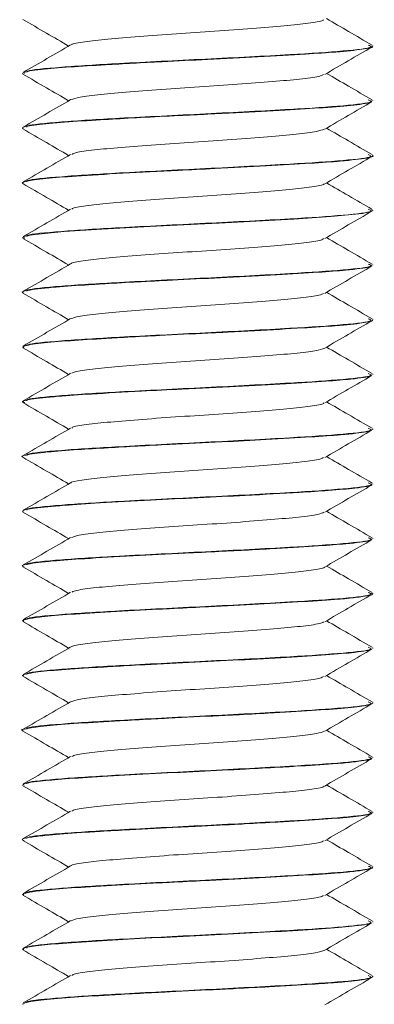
# Model space of a CAD drawing. Header units: millimetres. Extents: x 365 to 1993, y -46 to 1838.
# Tile 43 of 50: x 1859 to 1867, y 1093 to 1115. Entities that reach past the tile are written whole.
import ezdxf

# ---------------------------------------------------------------- set-up
doc = ezdxf.new("R2010")
doc.units = ezdxf.units.MM

msp = doc.modelspace()

# ---------------------------------------------------------------- linework, layer by layer
at = {"color": 7, "linetype": 'Continuous', "lineweight": 15}
for p, q in [((1867.042, 1114.508), (1867.042, 1114.518)), ((1859.042, 1113.893), (1859.042, 1113.883)), ((1867.042, 1113.258), (1867.042, 1113.268)), ((1859.042, 1112.643), (1859.042, 1112.633)), ((1867.042, 1112.008), (1867.042, 1112.018)), ((1859.042, 1111.393), (1859.042, 1111.383)), ((1867.042, 1110.758), (1867.042, 1110.768)), ((1859.042, 1110.143), (1859.042, 1110.133)), ((1867.042, 1109.508), (1867.042, 1109.518)), ((1859.042, 1108.893), (1859.042, 1108.883)), ((1867.042, 1108.258), (1867.042, 1108.268)), ((1859.042, 1107.643), (1859.042, 1107.633)), ((1867.042, 1107.008), (1867.042, 1107.018)), ((1859.042, 1106.393), (1859.042, 1106.383)), ((1867.042, 1105.758), (1867.042, 1105.768)), ((1859.042, 1105.143), (1859.042, 1105.133)), ((1867.042, 1104.508), (1867.042, 1104.518)), ((1859.042, 1103.893), (1859.042, 1103.883)), ((1867.042, 1103.258), (1867.042, 1103.268)), ((1859.042, 1102.643), (1859.042, 1102.633)), ((1867.042, 1102.008), (1867.042, 1102.018)), ((1859.042, 1101.393), (1859.042, 1101.383)), ((1867.042, 1100.758), (1867.042, 1100.768)), ((1859.042, 1100.143), (1859.042, 1100.133)), ((1867.042, 1099.508), (1867.042, 1099.518)), ((1859.042, 1098.893), (1859.042, 1098.883)), ((1867.042, 1098.258), (1867.042, 1098.268)), ((1859.042, 1097.643), (1859.042, 1097.633)), ((1867.042, 1097.008), (1867.042, 1097.018)), ((1859.042, 1096.393), (1859.042, 1096.383)), ((1867.042, 1095.758), (1867.042, 1095.768)), ((1859.042, 1095.143), (1859.042, 1095.133)), ((1867.042, 1094.508), (1867.042, 1094.518)), ((1859.042, 1093.893), (1859.042, 1093.883)), ((1867.042, 1093.258), (1867.042, 1093.268)), ((1859.042, 1092.643), (1859.042, 1092.633))]:
    msp.add_line(p, q, dxfattribs=at)
at = {"color": 7, "linetype": 'Continuous', "lineweight": 15, "flags": 128}
msp.add_lwpolyline([(1859.089, 1110.119), (1859.065, 1110.153), (1859.107, 1110.168), (1859.138, 1110.176), (1859.157, 1110.18), (1859.167, 1110.182), (1859.169, 1110.183), (1859.171, 1110.183), (1859.171, 1110.183), (1859.171, 1110.183), (1859.171, 1110.183), (1859.171, 1110.183), (1859.171, 1110.183), (1859.171, 1110.183), (1859.171, 1110.183), (1859.172, 1110.183), (1859.188, 1110.186), (1859.218, 1110.192), (1859.332, 1110.209), (1859.997, 1110.274), (1860.854, 1110.329), (1861.952, 1110.391), (1863.04, 1110.445), (1863.533, 1110.469), (1864.096, 1110.498), (1865.241, 1110.562), (1866.085, 1110.617), (1866.808, 1110.689), (1867.031, 1110.744), (1867.017, 1110.758)], dxfattribs=at)
at = {"color": 7, "linetype": 'Continuous', "lineweight": 15}
for points, knots in [([(1859.051, 1115.12), (1859.231, 1115.016), (1859.579, 1114.813), (1859.928, 1114.611), (1860.097, 1114.513)], [0, 0, 0, 0, 0.516739, 1, 1, 1, 1]), ([(1865.918, 1115.114), (1865.914, 1115.108), (1865.898, 1115.081), (1865.6, 1115.031), (1865.05, 1114.974), (1864.301, 1114.913), (1863.442, 1114.85), (1862.543, 1114.794), (1861.694, 1114.731), (1860.96, 1114.671), (1860.439, 1114.612), (1860.169, 1114.566), (1860.162, 1114.542), (1860.161, 1114.539)], [0, 0, 0, 0, 0.035318, 0.141448, 0.245567, 0.350655, 0.456494, 0.560134, 0.666124, 0.770866, 0.875305, 0.981378, 1, 1, 1, 1]), ([(1867.029, 1114.533), (1866.849, 1114.637), (1866.502, 1114.839), (1866.154, 1115.04), (1865.987, 1115.138)], [0, 0, 0, 0, 0.517493, 1, 1, 1, 1]), ([(1860.142, 1114.539), (1859.962, 1114.434), (1859.602, 1114.225), (1859.241, 1114.016), (1859.061, 1113.912)], [0, 0, 0, 0, 0.4995899, 1, 1, 1, 1]), ([(1859.085, 1113.883), (1859.076, 1113.892), (1859.045, 1113.922), (1859.402, 1113.974), (1860.07, 1114.032), (1861.01, 1114.09), (1862.105, 1114.15), (1863.316, 1114.208), (1864.462, 1114.266), (1865.468, 1114.325), (1866.294, 1114.379), (1866.828, 1114.437), (1867.07, 1114.481), (1867.024, 1114.504), (1867.016, 1114.508)], [0, 0, 0, 0, 0.043969, 0.1484505, 0.2414665, 0.3240326, 0.4349639, 0.5179622, 0.6118321, 0.7112121, 0.7896251, 0.8880408, 0.9809385, 1, 1, 1, 1]), ([(1866.939, 1114.534), (1866.978, 1114.519), (1867.086, 1114.475), (1866.452, 1114.399), (1865.139, 1114.312), (1863.234, 1114.214), (1861.278, 1114.118), (1859.866, 1114.03), (1859.133, 1113.96), (1859.142, 1113.922), (1859.144, 1113.913)], [0, 0, 0, 0, 0.076374, 0.215324, 0.351889, 0.514584, 0.676368, 0.813283, 0.952054, 1, 1, 1, 1]), ([(1865.946, 1113.864), (1866.126, 1113.969), (1866.485, 1114.177), (1866.845, 1114.386), (1867.025, 1114.49)], [0, 0, 0, 0, 0.499752, 1, 1, 1, 1]), ([(1859.051, 1113.87), (1859.231, 1113.766), (1859.579, 1113.563), (1859.928, 1113.361), (1860.097, 1113.263)], [0, 0, 0, 0, 0.516739, 1, 1, 1, 1]), ([(1865.917, 1113.865), (1865.897, 1113.852), (1865.847, 1113.82), (1865.472, 1113.765), (1864.862, 1113.708), (1864.076, 1113.646), (1863.198, 1113.585), (1862.304, 1113.527), (1861.479, 1113.463), (1860.8, 1113.406), (1860.315, 1113.346), (1860.203, 1113.307), (1860.149, 1113.288)], [0, 0, 0, 0, 0.064594, 0.170323, 0.273685, 0.379157, 0.48406, 0.587794, 0.693624, 0.797237, 0.902287, 1, 1, 1, 1]), ([(1867.029, 1113.283), (1866.849, 1113.387), (1866.502, 1113.589), (1866.154, 1113.79), (1865.987, 1113.888)], [0, 0, 0, 0, 0.517493, 1, 1, 1, 1]), ([(1860.142, 1113.289), (1859.962, 1113.184), (1859.602, 1112.975), (1859.241, 1112.766), (1859.061, 1112.662)], [0, 0, 0, 0, 0.4995899, 1, 1, 1, 1]), ([(1866.939, 1113.284), (1866.978, 1113.269), (1867.086, 1113.225), (1866.452, 1113.149), (1865.139, 1113.062), (1863.234, 1112.964), (1861.278, 1112.868), (1859.866, 1112.78), (1859.133, 1112.71), (1859.142, 1112.672), (1859.144, 1112.663)], [0, 0, 0, 0, 0.076374, 0.215324, 0.351889, 0.514584, 0.676368, 0.813283, 0.952054, 1, 1, 1, 1]), ([(1859.057, 1112.633), (1859.052, 1112.635), (1859.011, 1112.656), (1859.222, 1112.699), (1859.751, 1112.759), (1860.363, 1112.799), (1860.793, 1112.826), (1861.151, 1112.847), (1861.763, 1112.882), (1862.749, 1112.932), (1863.904, 1112.986), (1865.039, 1113.049), (1865.977, 1113.106), (1866.676, 1113.165), (1867.026, 1113.219), (1867.016, 1113.249), (1867.014, 1113.258)], [0, 0, 0, 0, 0.011804, 0.103423, 0.202847, 0.292959, 0.306901, 0.330376, 0.394572, 0.467133, 0.570491, 0.666452, 0.754987, 0.850864, 0.954823, 1, 1, 1, 1]), ([(1865.946, 1112.614), (1866.126, 1112.719), (1866.485, 1112.927), (1866.845, 1113.136), (1867.025, 1113.24)], [0, 0, 0, 0, 0.499752, 1, 1, 1, 1]), ([(1859.051, 1112.62), (1859.231, 1112.516), (1859.579, 1112.313), (1859.928, 1112.111), (1860.097, 1112.013)], [0, 0, 0, 0, 0.516739, 1, 1, 1, 1]), ([(1865.936, 1112.615), (1865.89, 1112.597), (1865.791, 1112.559), (1865.327, 1112.499), (1864.662, 1112.442), (1863.845, 1112.378), (1862.953, 1112.32), (1862.071, 1112.26), (1861.276, 1112.197), (1860.65, 1112.14), (1860.256, 1112.085), (1860.195, 1112.051), (1860.171, 1112.039)], [0, 0, 0, 0, 0.094235, 0.199513, 0.302979, 0.408785, 0.512765, 0.617397, 0.723021, 0.826357, 0.931987, 1, 1, 1, 1]), ([(1867.029, 1112.033), (1866.849, 1112.137), (1866.502, 1112.339), (1866.154, 1112.54), (1865.987, 1112.638)], [0, 0, 0, 0, 0.517493, 1, 1, 1, 1]), ([(1859.055, 1111.37), (1859.053, 1111.371), (1859.015, 1111.38), (1859.052, 1111.398), (1859.153, 1111.437), (1859.52, 1111.487), (1860.269, 1111.545), (1861.312, 1111.607), (1862.435, 1111.666), (1863.562, 1111.72), (1864.621, 1111.775), (1865.601, 1111.833), (1866.433, 1111.889), (1866.891, 1111.949), (1867.085, 1111.989), (1867.034, 1112.006), (1867.03, 1112.008)], [0, 0, 0, 0, 0.002752, 0.045536, 0.091129, 0.184347, 0.272586, 0.373098, 0.475974, 0.541053, 0.635803, 0.728134, 0.80751, 0.917631, 0.993829, 1, 1, 1, 1]), ([(1860.142, 1112.039), (1859.962, 1111.934), (1859.602, 1111.725), (1859.241, 1111.516), (1859.061, 1111.412)], [0, 0, 0, 0, 0.49959, 1, 1, 1, 1]), ([(1866.939, 1112.034), (1866.978, 1112.019), (1867.086, 1111.975), (1866.452, 1111.899), (1865.139, 1111.812), (1863.234, 1111.714), (1861.278, 1111.618), (1859.866, 1111.53), (1859.133, 1111.46), (1859.142, 1111.422), (1859.144, 1111.413)], [0, 0, 0, 0, 0.076374, 0.215324, 0.351889, 0.514584, 0.676368, 0.813283, 0.952054, 1, 1, 1, 1]), ([(1865.946, 1111.364), (1866.126, 1111.469), (1866.485, 1111.677), (1866.845, 1111.886), (1867.025, 1111.99)], [0, 0, 0, 0, 0.499752, 1, 1, 1, 1]), ([(1859.051, 1111.37), (1859.231, 1111.266), (1859.579, 1111.063), (1859.928, 1110.861), (1860.097, 1110.763)], [0, 0, 0, 0, 0.516739, 1, 1, 1, 1]), ([(1865.93, 1111.364), (1865.93, 1111.361), (1865.931, 1111.339), (1865.675, 1111.293), (1865.172, 1111.234), (1864.449, 1111.175), (1863.607, 1111.111), (1862.709, 1111.055), (1861.844, 1110.992), (1861.084, 1110.931), (1860.518, 1110.874), (1860.203, 1110.823), (1860.179, 1110.796), (1860.172, 1110.789)], [0, 0, 0, 0, 0.015317, 0.121299, 0.226055, 0.330481, 0.436559, 0.540258, 0.645938, 0.751274, 0.855195, 0.961328, 1, 1, 1, 1]), ([(1867.029, 1110.783), (1866.849, 1110.887), (1866.502, 1111.089), (1866.154, 1111.29), (1865.987, 1111.388)], [0, 0, 0, 0, 0.517493, 1, 1, 1, 1]), ([(1860.142, 1110.789), (1859.962, 1110.684), (1859.602, 1110.475), (1859.241, 1110.266), (1859.061, 1110.162)], [0, 0, 0, 0, 0.49959, 1, 1, 1, 1]), ([(1866.939, 1110.784), (1866.978, 1110.769), (1867.086, 1110.725), (1866.452, 1110.649), (1865.139, 1110.562), (1863.234, 1110.464), (1861.278, 1110.368), (1859.866, 1110.28), (1859.133, 1110.21), (1859.142, 1110.172), (1859.144, 1110.163)], [0, 0, 0, 0, 0.076374, 0.215323, 0.351889, 0.514584, 0.676368, 0.813283, 0.952054, 1, 1, 1, 1]), ([(1865.946, 1110.114), (1866.126, 1110.219), (1866.485, 1110.427), (1866.845, 1110.636), (1867.025, 1110.74)], [0, 0, 0, 0, 0.499752, 1, 1, 1, 1]), ([(1859.051, 1110.12), (1859.231, 1110.016), (1859.579, 1109.813), (1859.928, 1109.611), (1860.097, 1109.513)], [0, 0, 0, 0, 0.516739, 1, 1, 1, 1]), ([(1867.029, 1109.533), (1866.849, 1109.637), (1866.502, 1109.839), (1866.154, 1110.04), (1865.987, 1110.138)], [0, 0, 0, 0, 0.5174926, 1, 1, 1, 1]), ([(1865.915, 1110.114), (1865.908, 1110.106), (1865.883, 1110.078), (1865.562, 1110.026), (1864.992, 1109.969), (1864.231, 1109.907), (1863.365, 1109.845), (1862.467, 1109.788), (1861.626, 1109.725), (1860.905, 1109.666), (1860.406, 1109.607), (1860.154, 1109.562), (1860.153, 1109.541), (1860.153, 1109.539)], [0, 0, 0, 0, 0.044572, 0.150704, 0.254613, 0.359952, 0.465627, 0.569321, 0.675395, 0.779812, 0.884569, 0.990547, 1, 1, 1, 1]), ([(1859.076, 1108.87), (1859.063, 1108.874), (1858.999, 1108.895), (1859.159, 1108.937), (1859.622, 1108.999), (1860.292, 1109.045), (1860.936, 1109.085), (1861.433, 1109.113), (1861.871, 1109.137), (1862.202, 1109.154), (1862.795, 1109.184), (1863.743, 1109.228), (1864.857, 1109.288), (1865.785, 1109.344), (1866.536, 1109.4), (1866.987, 1109.458), (1867.009, 1109.494), (1867.017, 1109.508)], [0, 0, 0, 0, 0.021488, 0.099099, 0.206918, 0.292026, 0.328839, 0.395282, 0.422068, 0.437121, 0.475659, 0.562786, 0.656202, 0.746733, 0.82432, 0.933144, 1, 1, 1, 1]), ([(1860.142, 1109.539), (1859.962, 1109.434), (1859.602, 1109.225), (1859.241, 1109.016), (1859.061, 1108.912)], [0, 0, 0, 0, 0.49959, 1, 1, 1, 1]), ([(1866.939, 1109.534), (1866.978, 1109.519), (1867.086, 1109.475), (1866.452, 1109.399), (1865.139, 1109.312), (1863.234, 1109.214), (1861.278, 1109.118), (1859.866, 1109.03), (1859.133, 1108.96), (1859.142, 1108.922), (1859.144, 1108.913)], [0, 0, 0, 0, 0.076374, 0.215324, 0.351889, 0.514584, 0.676368, 0.813283, 0.952054, 1, 1, 1, 1]), ([(1865.946, 1108.864), (1866.126, 1108.969), (1866.485, 1109.177), (1866.845, 1109.386), (1867.025, 1109.49)], [0, 0, 0, 0, 0.499752, 1, 1, 1, 1]), ([(1859.051, 1108.87), (1859.231, 1108.766), (1859.579, 1108.563), (1859.928, 1108.361), (1860.097, 1108.263)], [0, 0, 0, 0, 0.516739, 1, 1, 1, 1]), ([(1865.92, 1108.865), (1865.894, 1108.851), (1865.83, 1108.817), (1865.428, 1108.76), (1864.8, 1108.703), (1864.004, 1108.64), (1863.121, 1108.58), (1862.23, 1108.522), (1861.414, 1108.458), (1860.751, 1108.401), (1860.296, 1108.342), (1860.201, 1108.305), (1860.158, 1108.288)], [0, 0, 0, 0, 0.073921, 0.179545, 0.28288, 0.388503, 0.49314, 0.597116, 0.702922, 0.80639, 0.91167, 1, 1, 1, 1]), ([(1867.029, 1108.283), (1866.849, 1108.387), (1866.502, 1108.589), (1866.154, 1108.79), (1865.987, 1108.888)], [0, 0, 0, 0, 0.517493, 1, 1, 1, 1]), ([(1859.07, 1107.62), (1859.061, 1107.633), (1859.039, 1107.667), (1859.403, 1107.725), (1860.073, 1107.782), (1860.707, 1107.821), (1861.17, 1107.848), (1861.567, 1107.871), (1862.277, 1107.909), (1863.065, 1107.947), (1863.791, 1107.981), (1864.546, 1108.021), (1865.42, 1108.072), (1866.279, 1108.127), (1866.841, 1108.187), (1867.047, 1108.232), (1867.034, 1108.254), (1867.032, 1108.258)], [0, 0, 0, 0, 0.066704, 0.166683, 0.257079, 0.338928, 0.354824, 0.382454, 0.442487, 0.52894, 0.564996, 0.613605, 0.711016, 0.792718, 0.891804, 0.982273, 1, 1, 1, 1]), ([(1860.142, 1108.289), (1859.962, 1108.184), (1859.602, 1107.975), (1859.241, 1107.766), (1859.061, 1107.662)], [0, 0, 0, 0, 0.49959, 1, 1, 1, 1]), ([(1866.939, 1108.284), (1866.978, 1108.269), (1867.086, 1108.225), (1866.452, 1108.149), (1865.139, 1108.062), (1863.234, 1107.964), (1861.278, 1107.868), (1859.866, 1107.78), (1859.133, 1107.71), (1859.142, 1107.672), (1859.144, 1107.663)], [0, 0, 0, 0, 0.076374, 0.215324, 0.351889, 0.514584, 0.676368, 0.813283, 0.952054, 1, 1, 1, 1]), ([(1865.946, 1107.614), (1866.126, 1107.719), (1866.485, 1107.927), (1866.845, 1108.136), (1867.025, 1108.24)], [0, 0, 0, 0, 0.499752, 1, 1, 1, 1]), ([(1859.051, 1107.62), (1859.231, 1107.516), (1859.579, 1107.313), (1859.928, 1107.111), (1860.097, 1107.013)], [0, 0, 0, 0, 0.516739, 1, 1, 1, 1]), ([(1865.946, 1107.616), (1865.888, 1107.595), (1865.772, 1107.555), (1865.278, 1107.494), (1864.596, 1107.436), (1863.77, 1107.373), (1862.876, 1107.315), (1861.999, 1107.254), (1861.214, 1107.192), (1860.606, 1107.135), (1860.239, 1107.081), (1860.191, 1107.05), (1860.173, 1107.039)], [0, 0, 0, 0, 0.103293, 0.208382, 0.312029, 0.417903, 0.521663, 0.626608, 0.732116, 0.835514, 0.94128, 1, 1, 1, 1]), ([(1867.029, 1107.033), (1866.849, 1107.137), (1866.502, 1107.339), (1866.154, 1107.54), (1865.987, 1107.638)], [0, 0, 0, 0, 0.517493, 1, 1, 1, 1]), ([(1859.094, 1106.369), (1859.072, 1106.378), (1859.011, 1106.403), (1859.238, 1106.451), (1859.759, 1106.51), (1860.644, 1106.568), (1861.638, 1106.625), (1862.779, 1106.683), (1863.93, 1106.737), (1865.071, 1106.801), (1865.966, 1106.855), (1866.649, 1106.913), (1867.022, 1106.965), (1867.009, 1106.998), (1867.004, 1107.008)], [0, 0, 0, 0, 0.0434664, 0.1202479, 0.2241325, 0.3082347, 0.4090922, 0.4832491, 0.5795557, 0.6749843, 0.7665633, 0.8434235, 0.9501913, 1, 1, 1, 1]), ([(1860.142, 1107.039), (1859.962, 1106.934), (1859.602, 1106.725), (1859.241, 1106.516), (1859.061, 1106.412)], [0, 0, 0, 0, 0.49959, 1, 1, 1, 1]), ([(1866.939, 1107.034), (1866.978, 1107.019), (1867.086, 1106.975), (1866.452, 1106.899), (1865.139, 1106.812), (1863.234, 1106.714), (1861.278, 1106.618), (1859.866, 1106.53), (1859.133, 1106.46), (1859.142, 1106.422), (1859.144, 1106.413)], [0, 0, 0, 0, 0.076374, 0.215323, 0.351889, 0.514584, 0.676368, 0.813283, 0.952054, 1, 1, 1, 1]), ([(1865.946, 1106.364), (1866.126, 1106.469), (1866.482, 1106.676), (1866.839, 1106.882), (1867.016, 1106.985)], [0, 0, 0, 0, 0.503811, 1, 1, 1, 1]), ([(1859.051, 1106.37), (1859.231, 1106.266), (1859.579, 1106.063), (1859.928, 1105.861), (1860.097, 1105.763)], [0, 0, 0, 0, 0.516739, 1, 1, 1, 1]), ([(1865.923, 1106.364), (1865.922, 1106.36), (1865.916, 1106.335), (1865.642, 1106.288), (1865.117, 1106.229), (1864.381, 1106.169), (1863.531, 1106.106), (1862.632, 1106.05), (1861.774, 1105.987), (1861.026, 1105.926), (1860.48, 1105.869), (1860.187, 1105.82), (1860.172, 1105.794), (1860.168, 1105.789)], [0, 0, 0, 0, 0.024499, 0.130572, 0.235016, 0.339759, 0.445751, 0.549388, 0.655231, 0.760317, 0.864443, 0.970573, 1, 1, 1, 1]), ([(1867.029, 1105.783), (1866.849, 1105.887), (1866.502, 1106.089), (1866.154, 1106.29), (1865.987, 1106.388)], [0, 0, 0, 0, 0.517493, 1, 1, 1, 1]), ([(1859.057, 1105.12), (1859.054, 1105.121), (1858.988, 1105.139), (1859.112, 1105.176), (1859.512, 1105.238), (1860.228, 1105.291), (1861.149, 1105.349), (1862.291, 1105.41), (1863.554, 1105.469), (1864.671, 1105.528), (1865.613, 1105.583), (1866.417, 1105.639), (1866.947, 1105.7), (1867.01, 1105.74), (1867.038, 1105.758)], [0, 0, 0, 0, 0.004184, 0.083074, 0.191024, 0.275775, 0.343502, 0.460375, 0.553419, 0.63553, 0.729444, 0.808561, 0.913689, 1, 1, 1, 1]), ([(1860.142, 1105.789), (1859.962, 1105.684), (1859.602, 1105.475), (1859.241, 1105.266), (1859.061, 1105.162)], [0, 0, 0, 0, 0.49959, 1, 1, 1, 1]), ([(1866.939, 1105.784), (1866.978, 1105.769), (1867.086, 1105.725), (1866.452, 1105.649), (1865.139, 1105.562), (1863.234, 1105.464), (1861.278, 1105.368), (1859.866, 1105.28), (1859.133, 1105.21), (1859.142, 1105.172), (1859.144, 1105.163)], [0, 0, 0, 0, 0.076374, 0.215324, 0.351889, 0.514584, 0.676368, 0.813283, 0.952054, 1, 1, 1, 1]), ([(1865.946, 1105.114), (1866.126, 1105.219), (1866.485, 1105.427), (1866.845, 1105.636), (1867.025, 1105.74)], [0, 0, 0, 0, 0.499752, 1, 1, 1, 1]), ([(1859.051, 1105.12), (1859.231, 1105.016), (1859.579, 1104.813), (1859.928, 1104.611), (1860.097, 1104.513)], [0, 0, 0, 0, 0.51674, 1, 1, 1, 1]), ([(1865.915, 1105.114), (1865.902, 1105.104), (1865.867, 1105.074), (1865.522, 1105.021), (1864.933, 1104.964), (1864.16, 1104.902), (1863.288, 1104.84), (1862.391, 1104.783), (1861.559, 1104.72), (1860.852, 1104.662), (1860.373, 1104.601), (1860.143, 1104.559), (1860.143, 1104.539), (1860.143, 1104.539)], [0, 0, 0, 0, 0.053859, 0.159969, 0.263735, 0.369297, 0.474782, 0.578597, 0.684725, 0.788884, 0.893936, 0.999795, 1, 1, 1, 1]), ([(1867.029, 1104.533), (1866.849, 1104.637), (1866.502, 1104.839), (1866.154, 1105.04), (1865.987, 1105.138)], [0, 0, 0, 0, 0.517493, 1, 1, 1, 1]), ([(1859.061, 1103.883), (1859.056, 1103.887), (1859.032, 1103.912), (1859.285, 1103.96), (1859.902, 1104.021), (1860.835, 1104.079), (1861.9, 1104.14), (1863.054, 1104.196), (1864.238, 1104.254), (1865.261, 1104.312), (1866.104, 1104.365), (1866.725, 1104.422), (1867.056, 1104.472), (1867.014, 1104.501), (1867.005, 1104.508)], [0, 0, 0, 0, 0.023677, 0.119554, 0.225169, 0.312146, 0.413981, 0.501351, 0.587517, 0.697179, 0.767925, 0.855641, 0.967092, 1, 1, 1, 1]), ([(1860.142, 1104.539), (1859.962, 1104.434), (1859.602, 1104.225), (1859.241, 1104.016), (1859.061, 1103.912)], [0, 0, 0, 0, 0.49959, 1, 1, 1, 1]), ([(1866.939, 1104.534), (1866.978, 1104.519), (1867.086, 1104.475), (1866.452, 1104.399), (1865.139, 1104.312), (1863.234, 1104.214), (1861.278, 1104.118), (1859.866, 1104.03), (1859.133, 1103.96), (1859.142, 1103.922), (1859.144, 1103.913)], [0, 0, 0, 0, 0.076374, 0.215324, 0.351889, 0.514584, 0.676368, 0.813283, 0.952054, 1, 1, 1, 1]), ([(1865.946, 1103.864), (1866.126, 1103.969), (1866.485, 1104.177), (1866.845, 1104.386), (1867.025, 1104.49)], [0, 0, 0, 0, 0.499752, 1, 1, 1, 1]), ([(1859.051, 1103.87), (1859.231, 1103.766), (1859.579, 1103.563), (1859.928, 1103.361), (1860.097, 1103.263)], [0, 0, 0, 0, 0.516739, 1, 1, 1, 1]), ([(1865.926, 1103.865), (1865.892, 1103.849), (1865.813, 1103.813), (1865.383, 1103.755), (1864.737, 1103.698), (1863.931, 1103.635), (1863.044, 1103.575), (1862.156, 1103.516), (1861.35, 1103.453), (1860.704, 1103.396), (1860.277, 1103.339), (1860.199, 1103.303), (1860.165, 1103.288)], [0, 0, 0, 0, 0.083259, 0.188745, 0.292116, 0.397842, 0.502175, 0.606444, 0.712194, 0.815568, 0.921032, 1, 1, 1, 1]), ([(1867.029, 1103.283), (1866.849, 1103.387), (1866.502, 1103.589), (1866.154, 1103.79), (1865.987, 1103.888)], [0, 0, 0, 0, 0.517493, 1, 1, 1, 1]), ([(1859.082, 1102.62), (1859.066, 1102.624), (1858.995, 1102.646), (1859.165, 1102.688), (1859.627, 1102.749), (1860.481, 1102.808), (1861.523, 1102.869), (1862.606, 1102.925), (1863.734, 1102.978), (1864.817, 1103.036), (1865.796, 1103.095), (1866.545, 1103.151), (1866.989, 1103.208), (1867.009, 1103.244), (1867.017, 1103.258)], [0, 0, 0, 0, 0.022609, 0.099873, 0.208202, 0.29253, 0.393086, 0.488164, 0.54872, 0.656464, 0.748028, 0.825495, 0.934483, 1, 1, 1, 1]), ([(1860.142, 1103.289), (1859.962, 1103.184), (1859.602, 1102.975), (1859.241, 1102.766), (1859.061, 1102.662)], [0, 0, 0, 0, 0.49959, 1, 1, 1, 1]), ([(1866.939, 1103.284), (1866.978, 1103.269), (1867.086, 1103.225), (1866.452, 1103.149), (1865.139, 1103.062), (1863.234, 1102.964), (1861.278, 1102.868), (1859.866, 1102.78), (1859.133, 1102.71), (1859.142, 1102.672), (1859.144, 1102.663)], [0, 0, 0, 0, 0.076374, 0.215324, 0.351889, 0.514584, 0.676368, 0.813283, 0.952054, 1, 1, 1, 1]), ([(1865.946, 1102.614), (1866.126, 1102.719), (1866.485, 1102.927), (1866.845, 1103.136), (1867.025, 1103.24)], [0, 0, 0, 0, 0.499752, 1, 1, 1, 1]), ([(1859.051, 1102.62), (1859.231, 1102.516), (1859.579, 1102.313), (1859.928, 1102.111), (1860.097, 1102.013)], [0, 0, 0, 0, 0.516739, 1, 1, 1, 1]), ([(1865.941, 1102.614), (1865.941, 1102.613), (1865.948, 1102.593), (1865.712, 1102.55), (1865.235, 1102.489), (1864.528, 1102.431), (1863.696, 1102.368), (1862.799, 1102.31), (1861.927, 1102.249), (1861.153, 1102.187), (1860.564, 1102.13), (1860.222, 1102.077), (1860.186, 1102.048), (1860.174, 1102.039)], [0, 0, 0, 0, 0.004589, 0.110421, 0.215512, 0.319623, 0.425747, 0.529586, 0.635022, 0.740618, 0.844355, 0.950446, 1, 1, 1, 1]), ([(1867.029, 1102.033), (1866.849, 1102.137), (1866.502, 1102.339), (1866.154, 1102.54), (1865.987, 1102.638)], [0, 0, 0, 0, 0.517493, 1, 1, 1, 1]), ([(1860.142, 1102.039), (1859.962, 1101.934), (1859.602, 1101.725), (1859.241, 1101.516), (1859.061, 1101.412)], [0, 0, 0, 0, 0.49959, 1, 1, 1, 1]), ([(1866.939, 1102.034), (1866.978, 1102.019), (1867.086, 1101.975), (1866.452, 1101.899), (1865.139, 1101.812), (1863.234, 1101.714), (1861.278, 1101.618), (1859.866, 1101.53), (1859.133, 1101.46), (1859.142, 1101.422), (1859.144, 1101.413)], [0, 0, 0, 0, 0.076374, 0.215324, 0.351889, 0.514584, 0.676368, 0.813283, 0.952054, 1, 1, 1, 1]), ([(1859.072, 1101.37), (1859.059, 1101.386), (1859.045, 1101.402), (1859.108, 1101.418), (1859.113, 1101.42), (1859.133, 1101.425), (1859.22, 1101.444), (1859.489, 1101.483), (1860.109, 1101.535), (1861.036, 1101.591), (1861.81, 1101.634), (1862.31, 1101.659), (1862.689, 1101.678), (1863.421, 1101.713), (1864.449, 1101.766), (1865.48, 1101.825), (1866.061, 1101.863), (1866.354, 1101.888), (1866.568, 1101.908), (1866.872, 1101.946), (1867.076, 1101.982), (1867.025, 1102.005), (1867.018, 1102.008)], [0, 0, 0, 0, 0.076713, 0.077495, 0.07894, 0.083815, 0.101486, 0.168417, 0.258845, 0.348827, 0.440421, 0.4504, 0.468719, 0.530257, 0.621101, 0.711464, 0.801818, 0.811474, 0.829975, 0.893433, 0.984143, 1, 1, 1, 1]), ([(1865.946, 1101.364), (1866.126, 1101.469), (1866.485, 1101.677), (1866.845, 1101.886), (1867.025, 1101.99)], [0, 0, 0, 0, 0.499752, 1, 1, 1, 1]), ([(1859.051, 1101.37), (1859.231, 1101.266), (1859.579, 1101.063), (1859.928, 1100.861), (1860.097, 1100.763)], [0, 0, 0, 0, 0.51674, 1, 1, 1, 1]), ([(1865.918, 1101.364), (1865.915, 1101.358), (1865.901, 1101.332), (1865.606, 1101.282), (1865.06, 1101.224), (1864.313, 1101.164), (1863.455, 1101.101), (1862.556, 1101.044), (1861.706, 1100.982), (1860.969, 1100.922), (1860.445, 1100.863), (1860.171, 1100.816), (1860.164, 1100.793), (1860.162, 1100.789)], [0, 0, 0, 0, 0.033717, 0.13984, 0.244004, 0.34905, 0.454911, 0.558544, 0.66452, 0.769309, 0.873702, 0.979787, 1, 1, 1, 1]), ([(1867.029, 1100.783), (1866.849, 1100.887), (1866.502, 1101.089), (1866.154, 1101.29), (1865.987, 1101.388)], [0, 0, 0, 0, 0.517493, 1, 1, 1, 1]), ([(1859.069, 1100.133), (1859.06, 1100.137), (1859.035, 1100.148), (1859.113, 1100.171), (1859.305, 1100.211), (1859.806, 1100.263), (1860.467, 1100.306), (1861.114, 1100.345), (1861.824, 1100.385), (1862.835, 1100.436), (1864.007, 1100.491), (1865.094, 1100.552), (1866.011, 1100.608), (1866.604, 1100.659), (1866.876, 1100.699), (1867.021, 1100.73), (1867.009, 1100.747), (1867.002, 1100.758)], [0, 0, 0, 0, 0.020403, 0.054849, 0.11342, 0.206687, 0.29798, 0.3326, 0.391564, 0.484198, 0.575854, 0.669402, 0.761154, 0.853675, 0.914464, 0.9473, 1, 1, 1, 1]), ([(1860.142, 1100.789), (1859.962, 1100.684), (1859.602, 1100.475), (1859.241, 1100.266), (1859.061, 1100.162)], [0, 0, 0, 0, 0.49959, 1, 1, 1, 1]), ([(1866.939, 1100.784), (1866.978, 1100.769), (1867.086, 1100.725), (1866.452, 1100.649), (1865.139, 1100.562), (1863.234, 1100.464), (1861.278, 1100.368), (1859.866, 1100.28), (1859.133, 1100.21), (1859.142, 1100.172), (1859.144, 1100.163)], [0, 0, 0, 0, 0.076374, 0.215324, 0.351889, 0.514584, 0.676368, 0.813283, 0.952054, 1, 1, 1, 1]), ([(1865.946, 1100.114), (1866.126, 1100.219), (1866.485, 1100.427), (1866.845, 1100.636), (1867.025, 1100.74)], [0, 0, 0, 0, 0.499752, 1, 1, 1, 1]), ([(1859.051, 1100.12), (1859.231, 1100.016), (1859.579, 1099.813), (1859.928, 1099.611), (1860.097, 1099.513)], [0, 0, 0, 0, 0.516739, 1, 1, 1, 1]), ([(1865.916, 1100.115), (1865.898, 1100.103), (1865.85, 1100.071), (1865.48, 1100.016), (1864.872, 1099.959), (1864.089, 1099.897), (1863.211, 1099.836), (1862.317, 1099.778), (1861.491, 1099.714), (1860.809, 1099.657), (1860.318, 1099.597), (1860.203, 1099.557), (1860.147, 1099.538)], [0, 0, 0, 0, 0.062992, 0.16873, 0.272103, 0.377544, 0.482488, 0.586182, 0.692016, 0.795656, 0.900664, 1, 1, 1, 1]), ([(1867.029, 1099.533), (1866.849, 1099.637), (1866.502, 1099.839), (1866.154, 1100.04), (1865.987, 1100.138)], [0, 0, 0, 0, 0.5174926, 1, 1, 1, 1]), ([(1859.061, 1098.87), (1859.056, 1098.871), (1858.974, 1098.891), (1859.126, 1098.929), (1859.539, 1098.99), (1860.284, 1099.046), (1861.137, 1099.097), (1861.868, 1099.137), (1862.623, 1099.176), (1863.198, 1099.203), (1863.699, 1099.227), (1864.083, 1099.247), (1864.784, 1099.284), (1865.675, 1099.337), (1866.445, 1099.392), (1866.949, 1099.452), (1867.008, 1099.489), (1867.037, 1099.508)], [0, 0, 0, 0, 0.005769, 0.09553, 0.18714, 0.276975, 0.367587, 0.426913, 0.459261, 0.548671, 0.559197, 0.577968, 0.64016, 0.731108, 0.820679, 0.912263, 1, 1, 1, 1]), ([(1860.142, 1099.539), (1859.962, 1099.434), (1859.602, 1099.225), (1859.241, 1099.016), (1859.061, 1098.912)], [0, 0, 0, 0, 0.49959, 1, 1, 1, 1]), ([(1866.939, 1099.534), (1866.978, 1099.519), (1867.086, 1099.475), (1866.452, 1099.399), (1865.139, 1099.312), (1863.234, 1099.214), (1861.278, 1099.118), (1859.866, 1099.03), (1859.133, 1098.96), (1859.142, 1098.922), (1859.144, 1098.913)], [0, 0, 0, 0, 0.076374, 0.215324, 0.351889, 0.514584, 0.676368, 0.813283, 0.952054, 1, 1, 1, 1]), ([(1865.946, 1098.864), (1866.126, 1098.969), (1866.485, 1099.177), (1866.845, 1099.386), (1867.025, 1099.49)], [0, 0, 0, 0, 0.499752, 1, 1, 1, 1]), ([(1867.029, 1098.283), (1866.849, 1098.387), (1866.502, 1098.589), (1866.154, 1098.79), (1865.987, 1098.888)], [0, 0, 0, 0, 0.517493, 1, 1, 1, 1]), ([(1859.051, 1098.87), (1859.231, 1098.766), (1859.579, 1098.563), (1859.928, 1098.361), (1860.097, 1098.263)], [0, 0, 0, 0, 0.516739, 1, 1, 1, 1]), ([(1865.934, 1098.865), (1865.89, 1098.848), (1865.794, 1098.809), (1865.335, 1098.75), (1864.673, 1098.693), (1863.857, 1098.629), (1862.967, 1098.571), (1862.083, 1098.511), (1861.287, 1098.448), (1860.658, 1098.391), (1860.259, 1098.335), (1860.195, 1098.302), (1860.17, 1098.288)], [0, 0, 0, 0, 0.092626, 0.197932, 0.301383, 0.407181, 0.511206, 0.615789, 0.721433, 0.824774, 0.930382, 1, 1, 1, 1]), ([(1860.142, 1098.289), (1859.962, 1098.184), (1859.602, 1097.975), (1859.241, 1097.766), (1859.061, 1097.662)], [0, 0, 0, 0, 0.49959, 1, 1, 1, 1]), ([(1859.077, 1097.633), (1859.069, 1097.64), (1859.036, 1097.669), (1859.36, 1097.719), (1860.002, 1097.778), (1860.852, 1097.83), (1861.912, 1097.89), (1863.048, 1097.946), (1864.061, 1097.995), (1864.789, 1098.035), (1865.48, 1098.076), (1865.981, 1098.107), (1866.444, 1098.145), (1866.804, 1098.185), (1867.051, 1098.225), (1867.013, 1098.251), (1867.002, 1098.258)], [0, 0, 0, 0, 0.0360718, 0.1454233, 0.2271549, 0.3169484, 0.4104713, 0.5023675, 0.5877311, 0.6525509, 0.688585, 0.7799951, 0.8120127, 0.8732704, 0.9655161, 1, 1, 1, 1]), ([(1866.939, 1098.284), (1866.978, 1098.269), (1867.086, 1098.225), (1866.452, 1098.149), (1865.139, 1098.062), (1863.234, 1097.964), (1861.278, 1097.868), (1859.866, 1097.78), (1859.133, 1097.71), (1859.142, 1097.672), (1859.144, 1097.663)], [0, 0, 0, 0, 0.0763737, 0.2153235, 0.3518894, 0.5145837, 0.676368, 0.8132827, 0.952054, 1, 1, 1, 1]), ([(1865.946, 1097.614), (1866.126, 1097.719), (1866.485, 1097.927), (1866.845, 1098.136), (1867.025, 1098.24)], [0, 0, 0, 0, 0.499752, 1, 1, 1, 1]), ([(1859.051, 1097.62), (1859.231, 1097.516), (1859.579, 1097.313), (1859.928, 1097.111), (1860.097, 1097.013)], [0, 0, 0, 0, 0.516739, 1, 1, 1, 1]), ([(1865.931, 1097.614), (1865.932, 1097.612), (1865.933, 1097.589), (1865.681, 1097.544), (1865.181, 1097.484), (1864.461, 1097.426), (1863.621, 1097.362), (1862.722, 1097.305), (1861.856, 1097.243), (1861.094, 1097.182), (1860.525, 1097.125), (1860.205, 1097.074), (1860.18, 1097.047), (1860.173, 1097.039)], [0, 0, 0, 0, 0.01373, 0.119698, 0.224508, 0.328886, 0.43497, 0.538682, 0.64433, 0.74971, 0.853597, 0.959725, 1, 1, 1, 1]), ([(1867.029, 1097.033), (1866.849, 1097.137), (1866.502, 1097.339), (1866.154, 1097.54), (1865.987, 1097.638)], [0, 0, 0, 0, 0.517493, 1, 1, 1, 1]), ([(1859.081, 1096.369), (1859.066, 1096.374), (1858.986, 1096.398), (1859.16, 1096.436), (1859.446, 1096.475), (1859.642, 1096.494), (1859.702, 1096.499), (1859.932, 1096.52), (1860.293, 1096.545), (1860.912, 1096.583), (1861.602, 1096.623), (1862.238, 1096.656), (1862.63, 1096.675), (1862.644, 1096.676), (1862.693, 1096.678), (1862.878, 1096.687), (1863.248, 1096.705), (1863.618, 1096.723), (1863.923, 1096.739), (1864.303, 1096.759), (1864.994, 1096.796), (1865.855, 1096.848), (1866.575, 1096.904), (1866.873, 1096.947), (1866.976, 1096.972), (1867.028, 1096.986), (1867.025, 1096.999), (1867.024, 1097.008)], [0, 0, 0, 0, 0.022426, 0.114505, 0.180477, 0.198377, 0.203537, 0.206174, 0.29558, 0.326813, 0.386829, 0.4779, 0.478241, 0.478915, 0.48123, 0.489774, 0.522489, 0.567539, 0.576834, 0.595227, 0.659203, 0.74953, 0.83948, 0.931005, 0.940092, 0.958095, 1, 1, 1, 1]), ([(1860.142, 1097.039), (1859.962, 1096.934), (1859.602, 1096.725), (1859.241, 1096.516), (1859.061, 1096.412)], [0, 0, 0, 0, 0.4995899, 1, 1, 1, 1]), ([(1866.939, 1097.034), (1866.978, 1097.019), (1867.086, 1096.975), (1866.452, 1096.899), (1865.139, 1096.812), (1863.234, 1096.714), (1861.278, 1096.618), (1859.866, 1096.53), (1859.133, 1096.46), (1859.142, 1096.422), (1859.144, 1096.413)], [0, 0, 0, 0, 0.076374, 0.215323, 0.351889, 0.514584, 0.676368, 0.813283, 0.952054, 1, 1, 1, 1]), ([(1865.946, 1096.364), (1866.126, 1096.469), (1866.485, 1096.677), (1866.845, 1096.886), (1867.025, 1096.99)], [0, 0, 0, 0, 0.499753, 1, 1, 1, 1]), ([(1859.051, 1096.37), (1859.231, 1096.266), (1859.579, 1096.063), (1859.928, 1095.861), (1860.097, 1095.763)], [0, 0, 0, 0, 0.51674, 1, 1, 1, 1]), ([(1865.915, 1096.364), (1865.909, 1096.356), (1865.885, 1096.328), (1865.568, 1096.277), (1865.002, 1096.22), (1864.243, 1096.158), (1863.378, 1096.096), (1862.48, 1096.039), (1861.638, 1095.976), (1860.914, 1095.917), (1860.411, 1095.858), (1860.156, 1095.813), (1860.155, 1095.791), (1860.155, 1095.789)], [0, 0, 0, 0, 0.042975, 0.149105, 0.25305, 0.358353, 0.464053, 0.567737, 0.673798, 0.778271, 0.882971, 0.988967, 1, 1, 1, 1]), ([(1867.029, 1095.783), (1866.849, 1095.887), (1866.502, 1096.089), (1866.154, 1096.29), (1865.987, 1096.388)], [0, 0, 0, 0, 0.517493, 1, 1, 1, 1]), ([(1859.07, 1095.12), (1859.058, 1095.136), (1859.046, 1095.153), (1859.11, 1095.169), (1859.111, 1095.169), (1859.117, 1095.171), (1859.136, 1095.176), (1859.225, 1095.195), (1859.497, 1095.233), (1860.123, 1095.286), (1861.052, 1095.342), (1861.801, 1095.383), (1862.219, 1095.405), (1862.331, 1095.41), (1862.695, 1095.428), (1863.433, 1095.464), (1864.467, 1095.516), (1865.495, 1095.576), (1866.072, 1095.614), (1866.362, 1095.639), (1866.575, 1095.659), (1866.877, 1095.697), (1867.078, 1095.733), (1867.027, 1095.755), (1867.019, 1095.758)], [0, 0, 0, 0, 0.078164, 0.0784107, 0.0788227, 0.0801646, 0.0848727, 0.1024137, 0.1698818, 0.2602626, 0.3502967, 0.4418812, 0.4451373, 0.4506744, 0.4685875, 0.5316884, 0.6225747, 0.7129293, 0.8032756, 0.812504, 0.8308699, 0.8949052, 0.9855769, 1, 1, 1, 1]), ([(1860.142, 1095.789), (1859.962, 1095.684), (1859.602, 1095.475), (1859.241, 1095.266), (1859.061, 1095.162)], [0, 0, 0, 0, 0.499589, 1, 1, 1, 1]), ([(1866.939, 1095.784), (1866.978, 1095.769), (1867.086, 1095.725), (1866.452, 1095.649), (1865.139, 1095.562), (1863.234, 1095.464), (1861.278, 1095.368), (1859.866, 1095.28), (1859.133, 1095.21), (1859.142, 1095.172), (1859.144, 1095.163)], [0, 0, 0, 0, 0.076374, 0.215324, 0.351889, 0.514584, 0.676368, 0.813283, 0.952054, 1, 1, 1, 1]), ([(1865.946, 1095.114), (1866.126, 1095.219), (1866.485, 1095.427), (1866.845, 1095.636), (1867.025, 1095.74)], [0, 0, 0, 0, 0.499751, 1, 1, 1, 1]), ([(1859.051, 1095.12), (1859.231, 1095.016), (1859.579, 1094.813), (1859.928, 1094.611), (1860.097, 1094.513)], [0, 0, 0, 0, 0.516739, 1, 1, 1, 1]), ([(1865.92, 1095.115), (1865.895, 1095.101), (1865.833, 1095.067), (1865.436, 1095.011), (1864.811, 1094.954), (1864.016, 1094.891), (1863.134, 1094.831), (1862.243, 1094.773), (1861.425, 1094.709), (1860.759, 1094.652), (1860.299, 1094.593), (1860.201, 1094.555), (1860.156, 1094.538)], [0, 0, 0, 0, 0.072307, 0.177957, 0.281293, 0.386895, 0.49158, 0.595508, 0.701329, 0.804813, 0.910057, 1, 1, 1, 1]), ([(1867.029, 1094.533), (1866.849, 1094.637), (1866.502, 1094.839), (1866.154, 1095.04), (1865.987, 1095.138)], [0, 0, 0, 0, 0.517493, 1, 1, 1, 1]), ([(1859.075, 1093.883), (1859.065, 1093.888), (1859.02, 1093.911), (1859.269, 1093.955), (1859.824, 1094.015), (1860.682, 1094.07), (1861.725, 1094.13), (1862.854, 1094.187), (1864.025, 1094.242), (1865.111, 1094.303), (1866.024, 1094.359), (1866.611, 1094.41), (1866.881, 1094.45), (1867.022, 1094.48), (1867.009, 1094.497), (1867.001, 1094.508)], [0, 0, 0, 0, 0.025328, 0.114811, 0.20768, 0.305705, 0.392792, 0.485428, 0.577159, 0.670756, 0.762508, 0.855122, 0.915159, 0.948775, 1, 1, 1, 1]), ([(1860.142, 1094.539), (1859.962, 1094.434), (1859.602, 1094.225), (1859.241, 1094.016), (1859.061, 1093.912)], [0, 0, 0, 0, 0.499591, 1, 1, 1, 1]), ([(1866.939, 1094.534), (1866.978, 1094.519), (1867.086, 1094.475), (1866.452, 1094.399), (1865.139, 1094.312), (1863.234, 1094.214), (1861.278, 1094.118), (1859.866, 1094.03), (1859.133, 1093.96), (1859.142, 1093.922), (1859.144, 1093.913)], [0, 0, 0, 0, 0.076374, 0.215324, 0.351889, 0.514584, 0.676368, 0.813283, 0.952054, 1, 1, 1, 1]), ([(1865.946, 1093.864), (1866.126, 1093.969), (1866.482, 1094.176), (1866.838, 1094.382), (1867.015, 1094.484)], [0, 0, 0, 0, 0.50418, 1, 1, 1, 1]), ([(1859.051, 1093.87), (1859.231, 1093.766), (1859.579, 1093.563), (1859.928, 1093.361), (1860.097, 1093.263)], [0, 0, 0, 0, 0.516739, 1, 1, 1, 1]), ([(1865.945, 1093.866), (1865.889, 1093.846), (1865.776, 1093.806), (1865.286, 1093.745), (1864.607, 1093.687), (1863.783, 1093.624), (1862.89, 1093.566), (1862.011, 1093.505), (1861.225, 1093.443), (1860.614, 1093.386), (1860.242, 1093.332), (1860.191, 1093.3), (1860.173, 1093.289)], [0, 0, 0, 0, 0.101996, 0.207088, 0.310671, 0.416503, 0.520272, 0.625128, 0.730632, 0.833982, 0.939695, 1, 1, 1, 1]), ([(1867.029, 1093.283), (1866.849, 1093.387), (1866.502, 1093.589), (1866.154, 1093.79), (1865.987, 1093.888)], [0, 0, 0, 0, 0.517493, 1, 1, 1, 1]), ([(1860.142, 1093.289), (1859.962, 1093.184), (1859.602, 1092.975), (1859.241, 1092.766), (1859.061, 1092.662)], [0, 0, 0, 0, 0.4995899, 1, 1, 1, 1]), ([(1859.063, 1092.633), (1859.078, 1092.649), (1859.109, 1092.683), (1859.56, 1092.741), (1860.295, 1092.797), (1861.151, 1092.848), (1861.883, 1092.887), (1862.639, 1092.927), (1863.216, 1092.953), (1863.715, 1092.978), (1864.099, 1092.998), (1864.8, 1093.035), (1865.59, 1093.082), (1866.097, 1093.117), (1866.322, 1093.136), (1866.602, 1093.161), (1866.954, 1093.203), (1867.008, 1093.24), (1867.035, 1093.258)], [0, 0, 0, 0, 0.077695, 0.171243, 0.262938, 0.355509, 0.415335, 0.449107, 0.540403, 0.550894, 0.569983, 0.633853, 0.726684, 0.790653, 0.809059, 0.818383, 0.911909, 1, 1, 1, 1]), ([(1866.939, 1093.284), (1866.978, 1093.269), (1867.086, 1093.225), (1866.452, 1093.149), (1865.139, 1093.062), (1863.234, 1092.964), (1861.279, 1092.868), (1859.865, 1092.78), (1859.136, 1092.71), (1859.139, 1092.672), (1859.14, 1092.663)], [0, 0, 0, 0, 0.076371, 0.215316, 0.351878, 0.514567, 0.676346, 0.813256, 0.952023, 1, 1, 1, 1]), ([(1865.946, 1092.614), (1866.126, 1092.719), (1866.485, 1092.927), (1866.845, 1093.136), (1867.025, 1093.24)], [0, 0, 0, 0, 0.499753, 1, 1, 1, 1])]:
    msp.add_open_spline(points, degree=3, knots=knots, dxfattribs=at)

doc.saveas('drawing.dxf')
